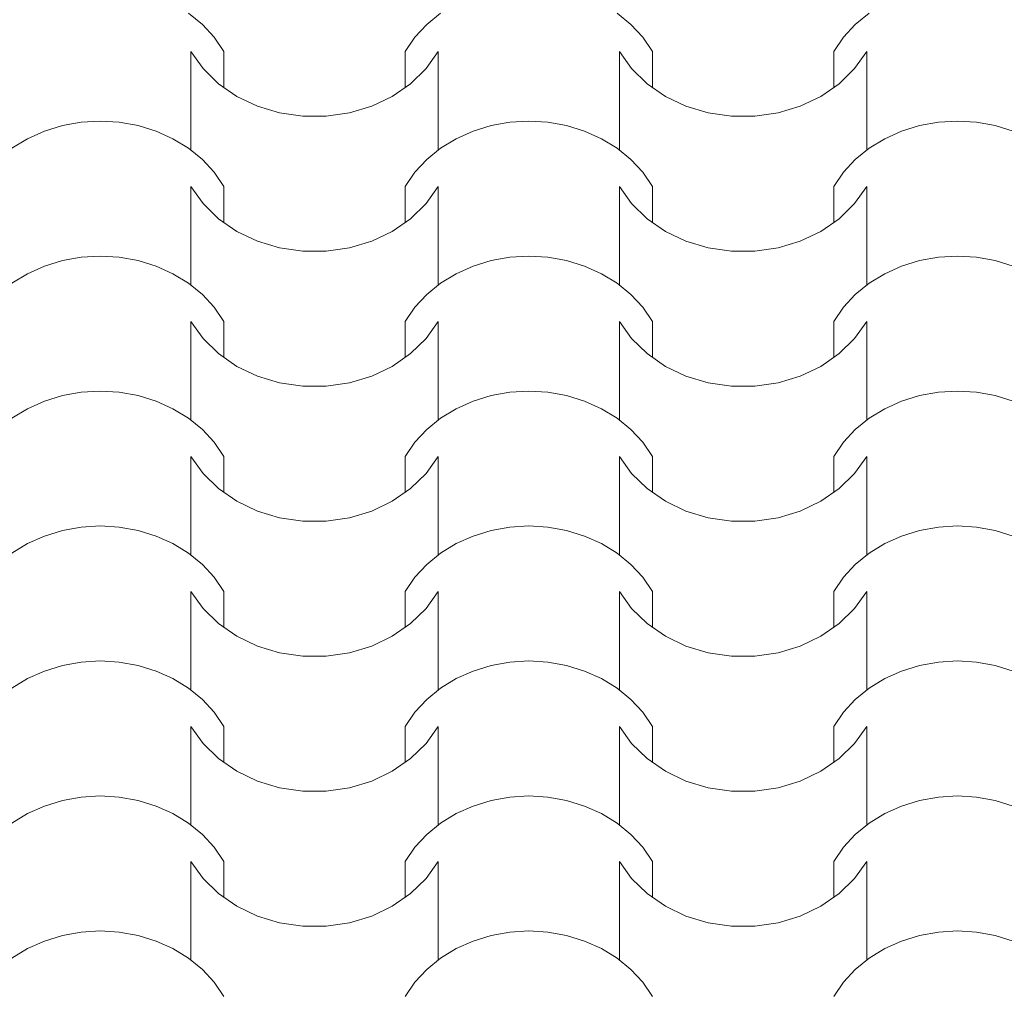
# Model space of a CAD drawing. Extents: x -631805 to -376315, y -40155 to 84873.
# Tile 241 of 256: x -488415 to -487481, y 69365 to 70285. Entities that reach past the tile are written whole.
import ezdxf

# ---------------------------------------------------------------- set-up
doc = ezdxf.new("R2010")
doc.units = 0
doc.header["$MEASUREMENT"] = 0
doc.linetypes.add('Dashed', pattern=[564.444447, 282.222223, -282.222223])
doc.layers.add('arch wypelnienia_Nr_Pióra__102', color=252, linetype='Continuous', lineweight=9)

# ---------------------------------------------------------------- blocks, each defined once
blk = doc.blocks.new('*X885')
at = {"layer": 'arch wypelnienia_Nr_Pióra__102', "linetype": 'Continuous'}
for p, q in [((-489939.65, 134753.02), (-489952.78, 134763.72)), ((-489713.82, 134763.72), (-489726.95, 134753.02)), ((-489533.25, 134753.02), (-489546.38, 134763.72)), ((-489307.42, 134763.72), (-489320.55, 134753.02)), ((-489928.38, 134740.88), (-489939.65, 134753.02)), ((-489726.95, 134753.02), (-489738.22, 134740.88)), ((-489521.98, 134740.88), (-489533.25, 134753.02)), ((-489320.55, 134753.02), (-489331.82, 134740.88)), ((-489919.18, 134727.52), (-489928.38, 134740.88)), ((-489738.22, 134740.88), (-489747.42, 134727.52)), ((-489512.78, 134727.52), (-489521.98, 134740.88)), ((-489331.82, 134740.88), (-489341.02, 134727.52)), ((-489950.62, 134653.15), (-489950.62, 134727.52)), ((-489950.62, 134727.52), (-489939, 134711.24)), ((-489919.18, 134693.33), (-489919.18, 134727.52)), ((-489747.42, 134693.33), (-489747.42, 134727.52)), ((-489727.6, 134711.24), (-489715.98, 134727.52)), ((-489715.98, 134653.15), (-489715.98, 134727.52)), ((-489544.22, 134653.15), (-489544.22, 134727.52)), ((-489544.22, 134727.52), (-489532.6, 134711.24)), ((-489512.78, 134693.33), (-489512.78, 134727.52)), ((-489341.02, 134693.33), (-489341.02, 134727.52)), ((-489321.2, 134711.24), (-489309.58, 134727.52)), ((-489309.58, 134653.15), (-489309.58, 134727.52)), ((-489950.62, 134634.08), (-489950.62, 134708.45)), ((-489939, 134711.24), (-489924.31, 134696.88)), ((-489742.29, 134696.88), (-489727.6, 134711.24)), ((-489715.98, 134634.08), (-489715.98, 134708.45)), ((-489544.22, 134634.08), (-489544.22, 134708.45)), ((-489532.6, 134711.24), (-489517.91, 134696.88)), ((-489335.89, 134696.88), (-489321.2, 134711.24)), ((-489309.58, 134634.08), (-489309.58, 134708.45)), ((-489924.31, 134696.88), (-489906.98, 134684.86)), ((-489759.62, 134684.86), (-489742.29, 134696.88)), ((-489517.91, 134696.88), (-489500.58, 134684.86)), ((-489353.22, 134684.86), (-489335.89, 134696.88)), ((-489906.98, 134684.86), (-489887.51, 134675.53)), ((-489779.09, 134675.53), (-489759.62, 134684.86)), ((-489500.58, 134684.86), (-489481.11, 134675.53)), ((-489372.69, 134675.53), (-489353.22, 134684.86)), ((-489887.51, 134675.53), (-489866.47, 134669.15)), ((-489800.13, 134669.15), (-489779.09, 134675.53)), ((-489481.11, 134675.53), (-489460.07, 134669.15)), ((-489393.73, 134669.15), (-489372.69, 134675.53)), ((-490054.61, 134660.38), (-490072.36, 134657.18)), ((-490036.5, 134661.46), (-490054.61, 134660.38)), ((-490018.4, 134660.38), (-490036.5, 134661.46)), ((-490000.64, 134657.18), (-490018.4, 134660.38)), ((-489866.47, 134669.15), (-489844.46, 134665.92)), ((-489844.46, 134665.92), (-489833.3, 134665.92)), ((-489833.3, 134665.92), (-489822.14, 134665.92)), ((-489822.14, 134665.92), (-489800.13, 134669.15)), ((-489648.21, 134660.38), (-489665.96, 134657.18)), ((-489630.1, 134661.46), (-489648.21, 134660.38)), ((-489612, 134660.38), (-489630.1, 134661.46)), ((-489594.24, 134657.18), (-489612, 134660.38)), ((-489460.07, 134669.15), (-489438.06, 134665.92)), ((-489438.06, 134665.92), (-489426.9, 134665.92)), ((-489426.9, 134665.92), (-489415.74, 134665.92)), ((-489415.74, 134665.92), (-489393.73, 134669.15)), ((-489241.81, 134660.38), (-489259.56, 134657.18)), ((-489223.7, 134661.46), (-489241.81, 134660.38)), ((-489205.6, 134660.38), (-489223.7, 134661.46)), ((-489187.84, 134657.18), (-489205.6, 134660.38)), ((-490089.43, 134651.92), (-490105.49, 134644.7)), ((-490072.36, 134657.18), (-490089.43, 134651.92)), ((-489983.57, 134651.92), (-490000.64, 134657.18)), ((-489967.51, 134644.7), (-489983.57, 134651.92)), ((-489683.03, 134651.92), (-489699.09, 134644.7)), ((-489665.96, 134657.18), (-489683.03, 134651.92)), ((-489577.17, 134651.92), (-489594.24, 134657.18)), ((-489561.11, 134644.7), (-489577.17, 134651.92)), ((-489276.63, 134651.92), (-489292.69, 134644.7)), ((-489259.56, 134657.18), (-489276.63, 134651.92)), ((-489170.77, 134651.92), (-489187.84, 134657.18)), ((-490105.49, 134644.7), (-490120.22, 134635.65)), ((-489952.78, 134635.65), (-489967.51, 134644.7)), ((-489699.09, 134644.7), (-489713.82, 134635.65)), ((-489546.38, 134635.65), (-489561.11, 134644.7)), ((-489292.69, 134644.7), (-489307.42, 134635.65)), ((-489939.65, 134624.95), (-489952.78, 134635.65)), ((-489713.82, 134635.65), (-489726.95, 134624.95)), ((-489533.25, 134624.95), (-489546.38, 134635.65)), ((-489307.42, 134635.65), (-489320.55, 134624.95)), ((-489928.38, 134612.81), (-489939.65, 134624.95)), ((-489726.95, 134624.95), (-489738.22, 134612.81)), ((-489521.98, 134612.81), (-489533.25, 134624.95)), ((-489320.55, 134624.95), (-489331.82, 134612.81)), ((-489919.18, 134599.45), (-489928.38, 134612.81)), ((-489738.22, 134612.81), (-489747.42, 134599.45)), ((-489512.78, 134599.45), (-489521.98, 134612.81)), ((-489331.82, 134612.81), (-489341.02, 134599.45)), ((-489950.62, 134525.08), (-489950.62, 134599.45)), ((-489950.62, 134599.45), (-489939, 134583.17)), ((-489919.18, 134565.26), (-489919.18, 134599.45)), ((-489747.42, 134565.26), (-489747.42, 134599.45)), ((-489727.6, 134583.17), (-489715.98, 134599.45)), ((-489715.98, 134525.08), (-489715.98, 134599.45)), ((-489544.22, 134525.08), (-489544.22, 134599.45)), ((-489544.22, 134599.45), (-489532.6, 134583.17)), ((-489512.78, 134565.26), (-489512.78, 134599.45)), ((-489341.02, 134565.26), (-489341.02, 134599.45)), ((-489321.2, 134583.17), (-489309.58, 134599.45)), ((-489309.58, 134525.08), (-489309.58, 134599.45)), ((-489950.62, 134506.01), (-489950.62, 134580.38)), ((-489939, 134583.17), (-489924.31, 134568.81)), ((-489742.29, 134568.81), (-489727.6, 134583.17)), ((-489715.98, 134506.01), (-489715.98, 134580.38)), ((-489544.22, 134506.01), (-489544.22, 134580.38)), ((-489532.6, 134583.17), (-489517.91, 134568.81)), ((-489335.89, 134568.81), (-489321.2, 134583.17)), ((-489309.58, 134506.01), (-489309.58, 134580.38)), ((-489924.31, 134568.81), (-489906.98, 134556.79)), ((-489759.62, 134556.79), (-489742.29, 134568.81)), ((-489517.91, 134568.81), (-489500.58, 134556.79)), ((-489353.22, 134556.79), (-489335.89, 134568.81)), ((-489906.98, 134556.79), (-489887.51, 134547.46)), ((-489779.09, 134547.46), (-489759.62, 134556.79)), ((-489500.58, 134556.79), (-489481.11, 134547.46)), ((-489372.69, 134547.46), (-489353.22, 134556.79)), ((-489887.51, 134547.46), (-489866.47, 134541.08)), ((-489866.47, 134541.08), (-489844.46, 134537.85)), ((-489822.14, 134537.85), (-489800.13, 134541.08)), ((-489800.13, 134541.08), (-489779.09, 134547.46)), ((-489481.11, 134547.46), (-489460.07, 134541.08)), ((-489460.07, 134541.08), (-489438.06, 134537.85)), ((-489415.74, 134537.85), (-489393.73, 134541.08)), ((-489393.73, 134541.08), (-489372.69, 134547.46)), ((-490054.61, 134532.31), (-490072.36, 134529.11)), ((-490036.5, 134533.39), (-490054.61, 134532.31)), ((-490018.4, 134532.31), (-490036.5, 134533.39)), ((-490000.64, 134529.11), (-490018.4, 134532.31)), ((-489844.46, 134537.85), (-489833.3, 134537.85)), ((-489833.3, 134537.85), (-489822.14, 134537.85)), ((-489648.21, 134532.31), (-489665.96, 134529.11)), ((-489630.1, 134533.39), (-489648.21, 134532.31)), ((-489612, 134532.31), (-489630.1, 134533.39)), ((-489594.24, 134529.11), (-489612, 134532.31)), ((-489438.06, 134537.85), (-489426.9, 134537.85)), ((-489426.9, 134537.85), (-489415.74, 134537.85)), ((-489241.81, 134532.31), (-489259.56, 134529.11)), ((-489223.7, 134533.39), (-489241.81, 134532.31)), ((-489205.6, 134532.31), (-489223.7, 134533.39)), ((-489187.84, 134529.11), (-489205.6, 134532.31)), ((-490089.43, 134523.85), (-490105.49, 134516.63)), ((-490072.36, 134529.11), (-490089.43, 134523.85)), ((-489983.57, 134523.85), (-490000.64, 134529.11)), ((-489967.51, 134516.63), (-489983.57, 134523.85)), ((-489683.03, 134523.85), (-489699.09, 134516.63)), ((-489665.96, 134529.11), (-489683.03, 134523.85)), ((-489577.17, 134523.85), (-489594.24, 134529.11)), ((-489561.11, 134516.63), (-489577.17, 134523.85)), ((-489276.63, 134523.85), (-489292.69, 134516.63)), ((-489259.56, 134529.11), (-489276.63, 134523.85)), ((-489170.77, 134523.85), (-489187.84, 134529.11)), ((-490105.49, 134516.63), (-490120.22, 134507.58)), ((-489952.78, 134507.58), (-489967.51, 134516.63)), ((-489699.09, 134516.63), (-489713.82, 134507.58)), ((-489546.38, 134507.58), (-489561.11, 134516.63)), ((-489292.69, 134516.63), (-489307.42, 134507.58)), ((-489939.65, 134496.88), (-489952.78, 134507.58)), ((-489713.82, 134507.58), (-489726.95, 134496.88)), ((-489533.25, 134496.88), (-489546.38, 134507.58)), ((-489307.42, 134507.58), (-489320.55, 134496.88)), ((-489928.38, 134484.74), (-489939.65, 134496.88)), ((-489726.95, 134496.88), (-489738.22, 134484.74)), ((-489521.98, 134484.74), (-489533.25, 134496.88)), ((-489320.55, 134496.88), (-489331.82, 134484.74)), ((-489919.18, 134471.38), (-489928.38, 134484.74)), ((-489738.22, 134484.74), (-489747.42, 134471.38)), ((-489512.78, 134471.38), (-489521.98, 134484.74)), ((-489331.82, 134484.74), (-489341.02, 134471.38)), ((-489950.62, 134397.01), (-489950.62, 134471.38)), ((-489950.62, 134471.38), (-489939, 134455.1)), ((-489919.18, 134437.19), (-489919.18, 134471.38)), ((-489747.42, 134437.19), (-489747.42, 134471.38)), ((-489727.6, 134455.1), (-489715.98, 134471.38)), ((-489715.98, 134397.01), (-489715.98, 134471.38)), ((-489544.22, 134397.01), (-489544.22, 134471.38)), ((-489544.22, 134471.38), (-489532.6, 134455.1)), ((-489512.78, 134437.19), (-489512.78, 134471.38)), ((-489341.02, 134437.19), (-489341.02, 134471.38)), ((-489321.2, 134455.1), (-489309.58, 134471.38)), ((-489309.58, 134397.01), (-489309.58, 134471.38)), ((-489939, 134455.1), (-489924.31, 134440.74)), ((-489742.29, 134440.74), (-489727.6, 134455.1)), ((-489532.6, 134455.1), (-489517.91, 134440.74)), ((-489335.89, 134440.74), (-489321.2, 134455.1)), ((-489950.62, 134377.95), (-489950.62, 134452.31)), ((-489715.98, 134377.95), (-489715.98, 134452.31)), ((-489544.22, 134377.95), (-489544.22, 134452.31)), ((-489309.58, 134377.95), (-489309.58, 134452.31)), ((-489924.31, 134440.74), (-489906.98, 134428.72)), ((-489759.62, 134428.72), (-489742.29, 134440.74)), ((-489517.91, 134440.74), (-489500.58, 134428.72)), ((-489353.22, 134428.72), (-489335.89, 134440.74)), ((-489906.98, 134428.72), (-489887.51, 134419.39)), ((-489779.09, 134419.39), (-489759.62, 134428.72)), ((-489500.58, 134428.72), (-489481.11, 134419.39)), ((-489372.69, 134419.39), (-489353.22, 134428.72)), ((-489887.51, 134419.39), (-489866.47, 134413.01)), ((-489800.13, 134413.01), (-489779.09, 134419.39)), ((-489481.11, 134419.39), (-489460.07, 134413.01)), ((-489393.73, 134413.01), (-489372.69, 134419.39)), ((-489866.47, 134413.01), (-489844.46, 134409.78)), ((-489844.46, 134409.78), (-489833.3, 134409.78)), ((-489833.3, 134409.78), (-489822.14, 134409.78)), ((-489822.14, 134409.78), (-489800.13, 134413.01)), ((-489460.07, 134413.01), (-489438.06, 134409.78)), ((-489438.06, 134409.78), (-489426.9, 134409.78)), ((-489426.9, 134409.78), (-489415.74, 134409.78)), ((-489415.74, 134409.78), (-489393.73, 134413.01)), ((-490072.36, 134401.05), (-490089.43, 134395.78)), ((-490054.61, 134404.24), (-490072.36, 134401.05)), ((-490036.5, 134405.32), (-490054.61, 134404.24)), ((-490018.4, 134404.24), (-490036.5, 134405.32)), ((-490000.64, 134401.05), (-490018.4, 134404.24)), ((-489983.57, 134395.78), (-490000.64, 134401.05)), ((-489665.96, 134401.05), (-489683.03, 134395.78)), ((-489648.21, 134404.24), (-489665.96, 134401.05)), ((-489630.1, 134405.32), (-489648.21, 134404.24)), ((-489612, 134404.24), (-489630.1, 134405.32)), ((-489594.24, 134401.05), (-489612, 134404.24)), ((-489577.17, 134395.78), (-489594.24, 134401.05)), ((-489259.56, 134401.05), (-489276.63, 134395.78)), ((-489241.81, 134404.24), (-489259.56, 134401.05)), ((-489223.7, 134405.32), (-489241.81, 134404.24)), ((-489205.6, 134404.24), (-489223.7, 134405.32)), ((-489187.84, 134401.05), (-489205.6, 134404.24)), ((-489170.77, 134395.78), (-489187.84, 134401.05)), ((-490089.43, 134395.78), (-490105.49, 134388.56)), ((-489967.51, 134388.56), (-489983.57, 134395.78)), ((-489683.03, 134395.78), (-489699.09, 134388.56)), ((-489561.11, 134388.56), (-489577.17, 134395.78)), ((-489276.63, 134395.78), (-489292.69, 134388.56)), ((-490105.49, 134388.56), (-490120.22, 134379.51)), ((-489952.78, 134379.51), (-489967.51, 134388.56)), ((-489699.09, 134388.56), (-489713.82, 134379.51)), ((-489546.38, 134379.51), (-489561.11, 134388.56)), ((-489292.69, 134388.56), (-489307.42, 134379.51)), ((-489939.65, 134368.81), (-489952.78, 134379.51)), ((-489713.82, 134379.51), (-489726.95, 134368.81)), ((-489533.25, 134368.81), (-489546.38, 134379.51)), ((-489307.42, 134379.51), (-489320.55, 134368.81)), ((-489928.38, 134356.67), (-489939.65, 134368.81)), ((-489726.95, 134368.81), (-489738.22, 134356.67)), ((-489521.98, 134356.67), (-489533.25, 134368.81)), ((-489320.55, 134368.81), (-489331.82, 134356.67)), ((-489919.18, 134343.31), (-489928.38, 134356.67)), ((-489738.22, 134356.67), (-489747.42, 134343.31)), ((-489512.78, 134343.31), (-489521.98, 134356.67)), ((-489331.82, 134356.67), (-489341.02, 134343.31)), ((-489950.62, 134268.94), (-489950.62, 134343.31)), ((-489950.62, 134343.31), (-489939, 134327.03)), ((-489919.18, 134309.12), (-489919.18, 134343.31)), ((-489747.42, 134309.12), (-489747.42, 134343.31)), ((-489727.6, 134327.03), (-489715.98, 134343.31)), ((-489715.98, 134268.94), (-489715.98, 134343.31)), ((-489544.22, 134268.94), (-489544.22, 134343.31)), ((-489544.22, 134343.31), (-489532.6, 134327.03)), ((-489512.78, 134309.12), (-489512.78, 134343.31)), ((-489341.02, 134309.12), (-489341.02, 134343.31)), ((-489321.2, 134327.03), (-489309.58, 134343.31)), ((-489309.58, 134268.94), (-489309.58, 134343.31)), ((-489950.62, 134249.88), (-489950.62, 134324.24)), ((-489939, 134327.03), (-489924.31, 134312.67)), ((-489742.29, 134312.67), (-489727.6, 134327.03)), ((-489715.98, 134249.88), (-489715.98, 134324.24)), ((-489544.22, 134249.88), (-489544.22, 134324.24)), ((-489532.6, 134327.03), (-489517.91, 134312.67)), ((-489335.89, 134312.67), (-489321.2, 134327.03)), ((-489309.58, 134249.88), (-489309.58, 134324.24)), ((-489924.31, 134312.67), (-489906.98, 134300.66)), ((-489759.62, 134300.66), (-489742.29, 134312.67)), ((-489517.91, 134312.67), (-489500.58, 134300.66)), ((-489353.22, 134300.66), (-489335.89, 134312.67)), ((-489906.98, 134300.66), (-489887.51, 134291.32)), ((-489779.09, 134291.32), (-489759.62, 134300.66)), ((-489500.58, 134300.66), (-489481.11, 134291.32)), ((-489372.69, 134291.32), (-489353.22, 134300.66)), ((-489887.51, 134291.32), (-489866.47, 134284.94)), ((-489800.13, 134284.94), (-489779.09, 134291.32)), ((-489481.11, 134291.32), (-489460.07, 134284.94)), ((-489393.73, 134284.94), (-489372.69, 134291.32)), ((-489866.47, 134284.94), (-489844.46, 134281.71)), ((-489844.46, 134281.71), (-489833.3, 134281.71)), ((-489833.3, 134281.71), (-489822.14, 134281.71)), ((-489822.14, 134281.71), (-489800.13, 134284.94)), ((-489460.07, 134284.94), (-489438.06, 134281.71)), ((-489438.06, 134281.71), (-489426.9, 134281.71)), ((-489426.9, 134281.71), (-489415.74, 134281.71)), ((-489415.74, 134281.71), (-489393.73, 134284.94)), ((-490072.36, 134272.98), (-490089.43, 134267.71)), ((-490054.61, 134276.17), (-490072.36, 134272.98)), ((-490036.5, 134277.25), (-490054.61, 134276.17)), ((-490018.4, 134276.17), (-490036.5, 134277.25)), ((-490000.64, 134272.98), (-490018.4, 134276.17)), ((-489983.57, 134267.71), (-490000.64, 134272.98)), ((-489665.96, 134272.98), (-489683.03, 134267.71)), ((-489648.21, 134276.17), (-489665.96, 134272.98)), ((-489630.1, 134277.25), (-489648.21, 134276.17)), ((-489612, 134276.17), (-489630.1, 134277.25)), ((-489594.24, 134272.98), (-489612, 134276.17)), ((-489577.17, 134267.71), (-489594.24, 134272.98)), ((-489259.56, 134272.98), (-489276.63, 134267.71)), ((-489241.81, 134276.17), (-489259.56, 134272.98)), ((-489223.7, 134277.25), (-489241.81, 134276.17)), ((-489205.6, 134276.17), (-489223.7, 134277.25)), ((-489187.84, 134272.98), (-489205.6, 134276.17)), ((-489170.77, 134267.71), (-489187.84, 134272.98)), ((-490105.49, 134260.49), (-490120.22, 134251.44)), ((-490089.43, 134267.71), (-490105.49, 134260.49)), ((-489967.51, 134260.49), (-489983.57, 134267.71)), ((-489952.78, 134251.44), (-489967.51, 134260.49)), ((-489699.09, 134260.49), (-489713.82, 134251.44)), ((-489683.03, 134267.71), (-489699.09, 134260.49)), ((-489561.11, 134260.49), (-489577.17, 134267.71)), ((-489546.38, 134251.44), (-489561.11, 134260.49)), ((-489292.69, 134260.49), (-489307.42, 134251.44)), ((-489276.63, 134267.71), (-489292.69, 134260.49)), ((-489939.65, 134240.74), (-489952.78, 134251.44)), ((-489713.82, 134251.44), (-489726.95, 134240.74)), ((-489533.25, 134240.74), (-489546.38, 134251.44)), ((-489307.42, 134251.44), (-489320.55, 134240.74)), ((-489928.38, 134228.6), (-489939.65, 134240.74)), ((-489726.95, 134240.74), (-489738.22, 134228.6)), ((-489521.98, 134228.6), (-489533.25, 134240.74)), ((-489320.55, 134240.74), (-489331.82, 134228.6)), ((-489919.18, 134215.24), (-489928.38, 134228.6)), ((-489738.22, 134228.6), (-489747.42, 134215.24)), ((-489512.78, 134215.24), (-489521.98, 134228.6)), ((-489331.82, 134228.6), (-489341.02, 134215.24)), ((-489950.62, 134140.87), (-489950.62, 134215.24)), ((-489950.62, 134215.24), (-489939, 134198.96)), ((-489919.18, 134181.05), (-489919.18, 134215.24)), ((-489747.42, 134181.05), (-489747.42, 134215.24)), ((-489727.6, 134198.96), (-489715.98, 134215.24)), ((-489715.98, 134140.87), (-489715.98, 134215.24)), ((-489544.22, 134140.87), (-489544.22, 134215.24)), ((-489544.22, 134215.24), (-489532.6, 134198.96)), ((-489512.78, 134181.05), (-489512.78, 134215.24)), ((-489341.02, 134181.05), (-489341.02, 134215.24)), ((-489321.2, 134198.96), (-489309.58, 134215.24)), ((-489309.58, 134140.87), (-489309.58, 134215.24)), ((-489950.62, 134121.81), (-489950.62, 134196.17)), ((-489939, 134198.96), (-489924.31, 134184.61)), ((-489742.29, 134184.61), (-489727.6, 134198.96)), ((-489715.98, 134121.81), (-489715.98, 134196.17)), ((-489544.22, 134121.81), (-489544.22, 134196.17)), ((-489532.6, 134198.96), (-489517.91, 134184.61)), ((-489335.89, 134184.61), (-489321.2, 134198.96)), ((-489309.58, 134121.81), (-489309.58, 134196.17)), ((-489924.31, 134184.61), (-489906.98, 134172.59)), ((-489759.62, 134172.59), (-489742.29, 134184.61)), ((-489517.91, 134184.61), (-489500.58, 134172.59)), ((-489353.22, 134172.59), (-489335.89, 134184.61)), ((-489906.98, 134172.59), (-489887.51, 134163.25)), ((-489779.09, 134163.25), (-489759.62, 134172.59)), ((-489500.58, 134172.59), (-489481.11, 134163.25)), ((-489372.69, 134163.25), (-489353.22, 134172.59)), ((-489887.51, 134163.25), (-489866.47, 134156.87)), ((-489866.47, 134156.87), (-489844.46, 134153.64)), ((-489822.14, 134153.64), (-489800.13, 134156.87)), ((-489800.13, 134156.87), (-489779.09, 134163.25)), ((-489481.11, 134163.25), (-489460.07, 134156.87)), ((-489460.07, 134156.87), (-489438.06, 134153.64)), ((-489415.74, 134153.64), (-489393.73, 134156.87)), ((-489393.73, 134156.87), (-489372.69, 134163.25)), ((-490054.61, 134148.1), (-490072.36, 134144.91)), ((-490036.5, 134149.18), (-490054.61, 134148.1)), ((-490018.4, 134148.1), (-490036.5, 134149.18)), ((-490000.64, 134144.91), (-490018.4, 134148.1)), ((-489844.46, 134153.64), (-489833.3, 134153.64)), ((-489833.3, 134153.64), (-489822.14, 134153.64)), ((-489648.21, 134148.1), (-489665.96, 134144.91)), ((-489630.1, 134149.18), (-489648.21, 134148.1)), ((-489612, 134148.1), (-489630.1, 134149.18)), ((-489594.24, 134144.91), (-489612, 134148.1)), ((-489438.06, 134153.64), (-489426.9, 134153.64)), ((-489426.9, 134153.64), (-489415.74, 134153.64)), ((-489241.81, 134148.1), (-489259.56, 134144.91)), ((-489223.7, 134149.18), (-489241.81, 134148.1)), ((-489205.6, 134148.1), (-489223.7, 134149.18)), ((-489187.84, 134144.91), (-489205.6, 134148.1)), ((-490089.43, 134139.64), (-490105.49, 134132.42)), ((-490072.36, 134144.91), (-490089.43, 134139.64)), ((-489983.57, 134139.64), (-490000.64, 134144.91)), ((-489967.51, 134132.42), (-489983.57, 134139.64)), ((-489683.03, 134139.64), (-489699.09, 134132.42)), ((-489665.96, 134144.91), (-489683.03, 134139.64)), ((-489577.17, 134139.64), (-489594.24, 134144.91)), ((-489561.11, 134132.42), (-489577.17, 134139.64)), ((-489276.63, 134139.64), (-489292.69, 134132.42)), ((-489259.56, 134144.91), (-489276.63, 134139.64)), ((-489170.77, 134139.64), (-489187.84, 134144.91)), ((-490105.49, 134132.42), (-490120.22, 134123.37)), ((-489952.78, 134123.37), (-489967.51, 134132.42)), ((-489699.09, 134132.42), (-489713.82, 134123.37)), ((-489546.38, 134123.37), (-489561.11, 134132.42)), ((-489292.69, 134132.42), (-489307.42, 134123.37)), ((-489939.65, 134112.67), (-489952.78, 134123.37)), ((-489713.82, 134123.37), (-489726.95, 134112.67)), ((-489533.25, 134112.67), (-489546.38, 134123.37)), ((-489307.42, 134123.37), (-489320.55, 134112.67)), ((-489928.38, 134100.53), (-489939.65, 134112.67)), ((-489726.95, 134112.67), (-489738.22, 134100.53)), ((-489521.98, 134100.53), (-489533.25, 134112.67)), ((-489320.55, 134112.67), (-489331.82, 134100.53)), ((-489919.18, 134087.17), (-489928.38, 134100.53)), ((-489738.22, 134100.53), (-489747.42, 134087.17)), ((-489512.78, 134087.17), (-489521.98, 134100.53)), ((-489331.82, 134100.53), (-489341.02, 134087.17)), ((-489950.62, 134012.8), (-489950.62, 134087.17)), ((-489950.62, 134087.17), (-489939, 134070.89)), ((-489919.18, 134052.98), (-489919.18, 134087.17)), ((-489747.42, 134052.98), (-489747.42, 134087.17)), ((-489727.6, 134070.89), (-489715.98, 134087.17)), ((-489715.98, 134012.8), (-489715.98, 134087.17)), ((-489544.22, 134012.8), (-489544.22, 134087.17)), ((-489544.22, 134087.17), (-489532.6, 134070.89)), ((-489512.78, 134052.98), (-489512.78, 134087.17)), ((-489341.02, 134052.98), (-489341.02, 134087.17)), ((-489321.2, 134070.89), (-489309.58, 134087.17)), ((-489309.58, 134012.8), (-489309.58, 134087.17)), ((-489950.62, 133993.74), (-489950.62, 134068.1)), ((-489939, 134070.89), (-489924.31, 134056.54)), ((-489742.29, 134056.54), (-489727.6, 134070.89)), ((-489715.98, 133993.74), (-489715.98, 134068.1)), ((-489544.22, 133993.74), (-489544.22, 134068.1)), ((-489532.6, 134070.89), (-489517.91, 134056.54)), ((-489335.89, 134056.54), (-489321.2, 134070.89)), ((-489309.58, 133993.74), (-489309.58, 134068.1)), ((-489924.31, 134056.54), (-489906.98, 134044.52)), ((-489759.62, 134044.52), (-489742.29, 134056.54)), ((-489517.91, 134056.54), (-489500.58, 134044.52)), ((-489353.22, 134044.52), (-489335.89, 134056.54)), ((-489906.98, 134044.52), (-489887.51, 134035.18)), ((-489779.09, 134035.18), (-489759.62, 134044.52)), ((-489500.58, 134044.52), (-489481.11, 134035.18)), ((-489372.69, 134035.18), (-489353.22, 134044.52)), ((-489887.51, 134035.18), (-489866.47, 134028.8)), ((-489800.13, 134028.8), (-489779.09, 134035.18)), ((-489481.11, 134035.18), (-489460.07, 134028.8)), ((-489393.73, 134028.8), (-489372.69, 134035.18)), ((-489866.47, 134028.8), (-489844.46, 134025.57)), ((-489844.46, 134025.57), (-489833.3, 134025.57)), ((-489833.3, 134025.57), (-489822.14, 134025.57)), ((-489822.14, 134025.57), (-489800.13, 134028.8)), ((-489460.07, 134028.8), (-489438.06, 134025.57)), ((-489438.06, 134025.57), (-489426.9, 134025.57)), ((-489426.9, 134025.57), (-489415.74, 134025.57)), ((-489415.74, 134025.57), (-489393.73, 134028.8)), ((-490072.36, 134016.84), (-490089.43, 134011.58)), ((-490054.61, 134020.03), (-490072.36, 134016.84)), ((-490036.5, 134021.11), (-490054.61, 134020.03)), ((-490018.4, 134020.03), (-490036.5, 134021.11)), ((-490000.64, 134016.84), (-490018.4, 134020.03)), ((-489983.57, 134011.58), (-490000.64, 134016.84)), ((-489665.96, 134016.84), (-489683.03, 134011.58)), ((-489648.21, 134020.03), (-489665.96, 134016.84)), ((-489630.1, 134021.11), (-489648.21, 134020.03)), ((-489612, 134020.03), (-489630.1, 134021.11)), ((-489594.24, 134016.84), (-489612, 134020.03)), ((-489577.17, 134011.58), (-489594.24, 134016.84)), ((-489259.56, 134016.84), (-489276.63, 134011.58)), ((-489241.81, 134020.03), (-489259.56, 134016.84)), ((-489223.7, 134021.11), (-489241.81, 134020.03)), ((-489205.6, 134020.03), (-489223.7, 134021.11)), ((-489187.84, 134016.84), (-489205.6, 134020.03)), ((-489170.77, 134011.58), (-489187.84, 134016.84)), ((-490089.43, 134011.58), (-490105.49, 134004.35)), ((-489967.51, 134004.35), (-489983.57, 134011.58)), ((-489683.03, 134011.58), (-489699.09, 134004.35)), ((-489561.11, 134004.35), (-489577.17, 134011.58)), ((-489276.63, 134011.58), (-489292.69, 134004.35)), ((-490105.49, 134004.35), (-490120.22, 133995.3)), ((-489952.78, 133995.3), (-489967.51, 134004.35)), ((-489699.09, 134004.35), (-489713.82, 133995.3)), ((-489546.38, 133995.3), (-489561.11, 134004.35)), ((-489292.69, 134004.35), (-489307.42, 133995.3)), ((-489939.65, 133984.6), (-489952.78, 133995.3)), ((-489713.82, 133995.3), (-489726.95, 133984.6)), ((-489533.25, 133984.6), (-489546.38, 133995.3)), ((-489307.42, 133995.3), (-489320.55, 133984.6)), ((-489928.38, 133972.46), (-489939.65, 133984.6)), ((-489726.95, 133984.6), (-489738.22, 133972.46)), ((-489521.98, 133972.46), (-489533.25, 133984.6)), ((-489320.55, 133984.6), (-489331.82, 133972.46)), ((-489919.18, 133959.1), (-489928.38, 133972.46)), ((-489738.22, 133972.46), (-489747.42, 133959.1)), ((-489512.78, 133959.1), (-489521.98, 133972.46)), ((-489331.82, 133972.46), (-489341.02, 133959.1)), ((-489950.62, 133884.73), (-489950.62, 133959.1)), ((-489950.62, 133959.1), (-489939, 133942.82)), ((-489919.18, 133924.91), (-489919.18, 133959.1)), ((-489747.42, 133924.91), (-489747.42, 133959.1)), ((-489727.6, 133942.82), (-489715.98, 133959.1)), ((-489715.98, 133884.73), (-489715.98, 133959.1)), ((-489544.22, 133884.73), (-489544.22, 133959.1)), ((-489544.22, 133959.1), (-489532.6, 133942.82)), ((-489512.78, 133924.91), (-489512.78, 133959.1)), ((-489341.02, 133924.91), (-489341.02, 133959.1)), ((-489321.2, 133942.82), (-489309.58, 133959.1)), ((-489309.58, 133884.73), (-489309.58, 133959.1)), ((-489939, 133942.82), (-489924.31, 133928.47)), ((-489742.29, 133928.47), (-489727.6, 133942.82)), ((-489532.6, 133942.82), (-489517.91, 133928.47)), ((-489335.89, 133928.47), (-489321.2, 133942.82)), ((-489950.62, 133865.67), (-489950.62, 133940.03)), ((-489715.98, 133865.67), (-489715.98, 133940.03)), ((-489544.22, 133865.67), (-489544.22, 133940.03)), ((-489309.58, 133865.67), (-489309.58, 133940.03)), ((-489924.31, 133928.47), (-489906.98, 133916.45)), ((-489759.62, 133916.45), (-489742.29, 133928.47)), ((-489517.91, 133928.47), (-489500.58, 133916.45)), ((-489353.22, 133916.45), (-489335.89, 133928.47)), ((-489906.98, 133916.45), (-489887.51, 133907.11)), ((-489779.09, 133907.11), (-489759.62, 133916.45)), ((-489500.58, 133916.45), (-489481.11, 133907.11)), ((-489372.69, 133907.11), (-489353.22, 133916.45)), ((-489887.51, 133907.11), (-489866.47, 133900.74)), ((-489800.13, 133900.74), (-489779.09, 133907.11)), ((-489481.11, 133907.11), (-489460.07, 133900.74)), ((-489393.73, 133900.74), (-489372.69, 133907.11)), ((-489866.47, 133900.74), (-489844.46, 133897.5)), ((-489844.46, 133897.5), (-489833.3, 133897.5)), ((-489833.3, 133897.5), (-489822.14, 133897.5)), ((-489822.14, 133897.5), (-489800.13, 133900.74)), ((-489460.07, 133900.74), (-489438.06, 133897.5)), ((-489438.06, 133897.5), (-489426.9, 133897.5)), ((-489426.9, 133897.5), (-489415.74, 133897.5)), ((-489415.74, 133897.5), (-489393.73, 133900.74)), ((-490072.36, 133888.77), (-490089.43, 133883.51)), ((-490054.61, 133891.96), (-490072.36, 133888.77)), ((-490036.5, 133893.04), (-490054.61, 133891.96)), ((-490018.4, 133891.96), (-490036.5, 133893.04)), ((-490000.64, 133888.77), (-490018.4, 133891.96)), ((-489983.57, 133883.51), (-490000.64, 133888.77)), ((-489665.96, 133888.77), (-489683.03, 133883.51)), ((-489648.21, 133891.96), (-489665.96, 133888.77)), ((-489630.1, 133893.04), (-489648.21, 133891.96)), ((-489612, 133891.96), (-489630.1, 133893.04)), ((-489594.24, 133888.77), (-489612, 133891.96)), ((-489577.17, 133883.51), (-489594.24, 133888.77)), ((-489259.56, 133888.77), (-489276.63, 133883.51)), ((-489241.81, 133891.96), (-489259.56, 133888.77)), ((-489223.7, 133893.04), (-489241.81, 133891.96)), ((-489205.6, 133891.96), (-489223.7, 133893.04)), ((-489187.84, 133888.77), (-489205.6, 133891.96)), ((-489170.77, 133883.51), (-489187.84, 133888.77)), ((-490105.49, 133876.28), (-490120.22, 133867.23)), ((-490089.43, 133883.51), (-490105.49, 133876.28)), ((-489967.51, 133876.28), (-489983.57, 133883.51)), ((-489952.78, 133867.23), (-489967.51, 133876.28)), ((-489699.09, 133876.28), (-489713.82, 133867.23)), ((-489683.03, 133883.51), (-489699.09, 133876.28)), ((-489561.11, 133876.28), (-489577.17, 133883.51)), ((-489546.38, 133867.23), (-489561.11, 133876.28)), ((-489292.69, 133876.28), (-489307.42, 133867.23)), ((-489276.63, 133883.51), (-489292.69, 133876.28)), ((-489939.65, 133856.53), (-489952.78, 133867.23)), ((-489713.82, 133867.23), (-489726.95, 133856.53)), ((-489533.25, 133856.53), (-489546.38, 133867.23)), ((-489307.42, 133867.23), (-489320.55, 133856.53)), ((-489928.38, 133844.39), (-489939.65, 133856.53)), ((-489726.95, 133856.53), (-489738.22, 133844.39)), ((-489521.98, 133844.39), (-489533.25, 133856.53)), ((-489320.55, 133856.53), (-489331.82, 133844.39)), ((-489919.18, 133831.03), (-489928.38, 133844.39)), ((-489738.22, 133844.39), (-489747.42, 133831.03)), ((-489512.78, 133831.03), (-489521.98, 133844.39)), ((-489331.82, 133844.39), (-489341.02, 133831.03))]:
    blk.add_line(p, q, dxfattribs=at)
blk = doc.blocks.new('Wypełnienie_32')
at = {"layer": 'arch wypelnienia_Nr_Pióra__102', "linetype": 'Dashed'}
blk.add_blockref('*X885', (0, 0), dxfattribs=at)

msp = doc.modelspace()

# ---------------------------------------------------------------- block references
at = {"layer": 'arch wypelnienia_Nr_Pióra__102', "linetype": 'Dashed'}
msp.add_blockref('Wypełnienie_32', (1698.02, -64472.74), dxfattribs=at)

doc.saveas('drawing.dxf')
